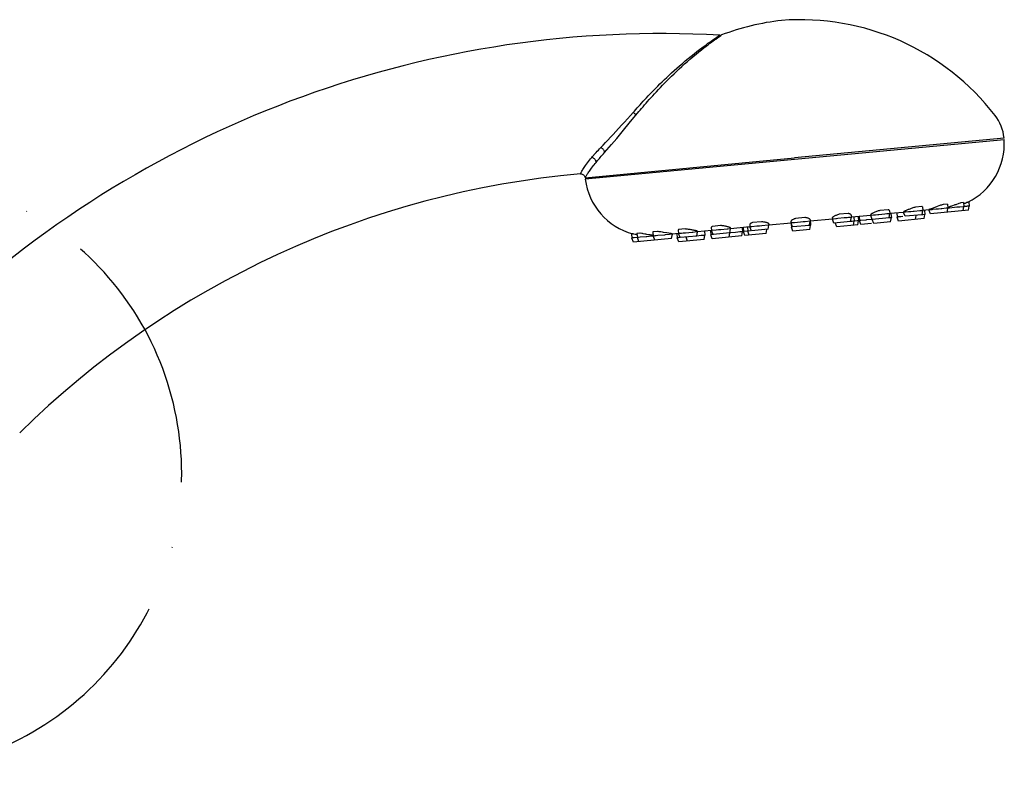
# Model space of a CAD drawing. Extents: x -559 to 8072, y -785 to 867.
# Tile 26 of 27: x 7891 to 8072, y -379 to -241. Entities that reach past the tile are written whole.
import ezdxf

# ---------------------------------------------------------------- set-up
doc = ezdxf.new("R2010")
doc.units = 0
doc.header["$LTSCALE"] = 2
doc.header["$MEASUREMENT"] = 0
doc.linetypes.add('ACAD_ISO10W100', pattern=[18, 12, -3, 0, -3])
doc.layers.add('02___PRT_ALL_AXES', color=7, linetype='CONTINUOUS')
doc.layers.add('OGGETTO', color=7, linetype='CONTINUOUS', lineweight=25)

msp = doc.modelspace()

# ---------------------------------------------------------------- linework, layer by layer
at = {"layer": '02___PRT_ALL_AXES', "color": 7, "linetype": 'Continuous'}
for p, q in [((8018.79, -244.84), (8019.16, -244.57)), ((8018.82, -244.61), (8018.98, -244.5)), ((8018.98, -244.5), (8019.32, -244.27)), ((8019.16, -244.57), (8019.45, -244.37)), ((8019.45, -244.37), (8019.73, -244.17)), ((8019.73, -244.17), (8019.86, -244.09)), ((8071.54, -262.95), (8033.21, -266.58)), ((8071.56, -263.25), (7994.92, -270.5)), ((7994.88, -270.21), (8033.21, -266.58)), ((7994.02, -269.5), (7994.06, -269.42)), ((7994.06, -269.42), (7994.09, -269.37)), ((7994.88, -270.22), (7994.89, -270.2)), ((7994.89, -270.2), (7994.93, -270.14)), ((8056.52, -275.47), (8055.32, -275.58)), ((8056.59, -275.56), (8056.66, -276.21)), ((8059.29, -275.48), (8058.55, -275.75)), ((8061.21, -275.02), (8060.37, -275.1)), ((8061.21, -275.03), (8061.21, -275.02)), ((8061.21, -275.03), (8061.28, -275.77)), ((8062.91, -275.62), (8062.46, -275.66)), ((8063.34, -275.58), (8062.91, -275.62)), ((8063.28, -274.92), (8063.15, -274.97)), ((8063.47, -275.57), (8063.34, -275.58)), ((8064.04, -275.51), (8063.47, -275.57)), ((8064.12, -274.75), (8063.63, -274.8)), ((8064.13, -275.5), (8064.04, -275.51)), ((8064.06, -276.26), (8064.19, -275.5)), ((8064.12, -274.75), (8064.19, -275.5)), ((8064.19, -275.5), (8064.13, -275.5)), ((8064.27, -274.95), (8064.16, -274.99)), ((8065.11, -274.66), (8064.89, -274.68)), ((8065.06, -276.17), (8065.18, -275.41)), ((8065.11, -274.66), (8065.18, -275.41)), ((8043, -276.75), (8041.37, -276.9)), ((8043.56, -277.03), (8043.6, -277.45)), ((8047.14, -277.11), (8043.6, -277.45)), ((8044.07, -277.4), (8044.14, -278.15)), ((8044.86, -277.33), (8044.93, -278.08)), ((8045.02, -277.31), (8045.1, -278.06)), ((8047.13, -276.98), (8047.14, -277.11)), ((8047.24, -277.1), (8047.14, -277.11)), ((8047.41, -277.84), (8047.14, -277.11)), ((8047.65, -277.07), (8047.24, -277.1)), ((8048.02, -277.03), (8047.65, -277.07)), ((8048.45, -276.99), (8048.02, -277.03)), ((8048.6, -276.98), (8048.45, -276.99)), ((8049.75, -276.87), (8048.6, -276.98)), ((8050.31, -276.06), (8048.84, -276.2)), ((8050.1, -276.83), (8049.75, -276.87)), ((8050.38, -276.81), (8050.1, -276.83)), ((8050.5, -277.55), (8050.62, -276.78)), ((8050.57, -276.25), (8050.62, -276.78)), ((8053.17, -276.54), (8050.62, -276.78)), ((8050.85, -276.76), (8050.92, -277.51)), ((8051.9, -276.66), (8051.97, -277.41)), ((8052.24, -278.13), (8051.97, -277.41)), ((8052.64, -277.35), (8052.16, -277.39)), ((8053.04, -277.31), (8052.64, -277.35)), ((8053.16, -276.46), (8053.17, -276.54)), ((8053.18, -276.54), (8053.17, -276.54)), ((8053.44, -277.27), (8053.17, -276.54)), ((8053.23, -276.54), (8053.18, -276.54)), ((8053.49, -276.51), (8053.23, -276.54)), ((8056.53, -276.97), (8053.44, -277.27)), ((8054.05, -276.46), (8053.49, -276.51)), ((8054.47, -276.42), (8054.05, -276.46)), ((8054.93, -276.38), (8054.47, -276.42)), ((8055.09, -276.36), (8054.93, -276.38)), ((8056.15, -276.26), (8055.09, -276.36)), ((8055.32, -277.84), (8055.44, -277.11)), ((8056.41, -276.24), (8056.15, -276.26)), ((8056.48, -276.23), (8056.41, -276.24)), ((8056.53, -276.97), (8056.66, -276.21)), ((8057.8, -276.1), (8056.66, -276.21)), ((8056.91, -277.69), (8057.04, -276.93)), ((8056.97, -276.18), (8057.04, -276.93)), ((8058.07, -276.83), (8057.8, -276.1)), ((8058.31, -276.06), (8057.9, -276.1)), ((8058.55, -275.75), (8058.05, -275.94)), ((8065.06, -276.17), (8058.07, -276.83)), ((8058.42, -276.05), (8058.31, -276.06)), ((8059.1, -275.98), (8058.42, -276.05)), ((8059.55, -275.94), (8059.1, -275.98)), ((8060.01, -275.9), (8059.55, -275.94)), ((8060.16, -275.88), (8060.01, -275.9)), ((8060.97, -275.8), (8060.16, -275.88)), ((8061.22, -275.78), (8060.97, -275.8)), ((8061.15, -276.54), (8061.27, -275.83)), ((8019.66, -278.96), (8018.2, -279.1)), ((8025.04, -279.2), (8021.5, -279.54)), ((8025, -278.79), (8025.04, -279.21)), ((8025.15, -279.2), (8025.04, -279.21)), ((8025.31, -279.93), (8025.04, -279.21)), ((8025.21, -279.19), (8025.15, -279.2)), ((8025.37, -279.18), (8025.21, -279.19)), ((8026.33, -279.08), (8025.37, -279.18)), ((8027.14, -278.25), (8025.5, -278.41)), ((8026.77, -279.04), (8026.33, -279.08)), ((8027.22, -279), (8026.77, -279.04)), ((8028.36, -278.89), (8027.22, -279)), ((8028.4, -279.64), (8028.53, -278.88)), ((8028.51, -278.67), (8028.5, -278.65)), ((8028.53, -278.88), (8028.5, -278.88)), ((8028.51, -278.67), (8028.53, -278.88)), ((8032.58, -278.49), (8028.53, -278.87)), ((8032.55, -278.19), (8032.65, -279.24)), ((8032.61, -278.49), (8032.58, -278.49)), ((8032.85, -279.22), (8032.58, -278.49)), ((8035.94, -278.92), (8032.85, -279.22)), ((8033, -278.45), (8032.9, -278.46)), ((8033.22, -278.43), (8033, -278.45)), ((8034.32, -278.33), (8033.22, -278.43)), ((8035.1, -277.5), (8033.41, -277.66)), ((8034.76, -278.29), (8034.32, -278.33)), ((8035.17, -278.25), (8034.76, -278.29)), ((8036.06, -278.16), (8035.17, -278.25)), ((8035.81, -278.94), (8035.72, -278.95)), ((8035.94, -278.92), (8036.06, -278.16)), ((8036.01, -279.67), (8036.13, -278.96)), ((8036.04, -277.86), (8036.14, -278.91)), ((8040.12, -277.78), (8036.06, -278.16)), ((8040.1, -277.57), (8040.12, -277.78)), ((8040.14, -277.78), (8040.12, -277.78)), ((8040.39, -278.5), (8040.12, -277.78)), ((8040.35, -277.76), (8040.14, -277.78)), ((8040.75, -277.72), (8040.35, -277.76)), ((8043.47, -278.21), (8040.39, -278.5)), ((8040.92, -279.21), (8040.65, -278.48)), ((8040.87, -277.71), (8040.75, -277.72)), ((8041.14, -277.68), (8040.87, -277.71)), ((8044.81, -278.84), (8040.92, -279.21)), ((8042.31, -277.57), (8041.14, -277.68)), ((8042.58, -277.55), (8042.31, -277.57)), ((8042.84, -277.52), (8042.58, -277.55)), ((8043.08, -277.5), (8042.84, -277.52)), ((8043.36, -277.47), (8043.08, -277.5)), ((8043.47, -278.21), (8043.6, -277.45)), ((8044, -278.16), (8043.76, -278.19)), ((8044.13, -278.15), (8044, -278.16)), ((8044.01, -278.91), (8044.14, -278.15)), ((8044.14, -278.15), (8044.13, -278.15)), ((8044.69, -278.1), (8044.14, -278.15)), ((8044.76, -278.09), (8044.69, -278.1)), ((8044.81, -278.84), (8044.93, -278.08)), ((8045.36, -278.79), (8045.1, -278.06)), ((8045.32, -278.04), (8045.25, -278.05)), ((8046.24, -277.95), (8045.32, -278.04)), ((8047.31, -278.6), (8045.36, -278.79)), ((8047.43, -277.84), (8047.29, -277.85)), ((8050.5, -277.55), (8047.41, -277.84)), ((8047.7, -278.56), (8047.43, -277.84)), ((8050.79, -278.27), (8047.7, -278.56)), ((8050.68, -277.53), (8050.5, -277.55)), ((8050.75, -277.53), (8050.68, -277.53)), ((8050.79, -278.27), (8050.92, -277.51)), ((8056.91, -277.69), (8052.24, -278.13)), ((8003.61, -280.48), (8003.39, -280.5)), ((8003.39, -280.5), (8003.46, -281.25)), ((8004.21, -280.62), (8004.07, -280.59)), ((8004.37, -280.65), (8004.21, -280.62)), ((8004.41, -280.66), (8004.37, -280.65)), ((8004.87, -280.36), (8004.38, -280.41)), ((8004.38, -280.41), (8004.45, -281.16)), ((8004.99, -280.38), (8004.87, -280.36)), ((8006.04, -281.01), (8004.95, -281.11)), ((8007.2, -280.72), (8007.07, -280.7)), ((8007.36, -280.88), (8007.07, -280.91)), ((8007.32, -280.73), (8007.2, -280.72)), ((8008.14, -280.05), (8007.29, -280.13)), ((8007.29, -280.13), (8007.29, -280.14)), ((8007.29, -280.14), (8007.36, -280.88)), ((8007.63, -281.6), (8007.38, -280.94)), ((8007.47, -280.87), (8007.39, -280.88)), ((8008.21, -280.8), (8007.86, -280.83)), ((8009.4, -280.69), (8008.21, -280.8)), ((8009.55, -280.67), (8009.4, -280.69)), ((8010.34, -280.6), (8009.55, -280.67)), ((8010.53, -280.43), (8010.22, -280.38)), ((8010.84, -280.55), (8010.34, -280.6)), ((8010.72, -281.31), (8010.85, -280.55)), ((8010.85, -280.55), (8010.84, -280.55)), ((8011.99, -280.44), (8010.85, -280.55)), ((8011.67, -280.47), (8011.74, -281.22)), ((8011.93, -279.79), (8011.99, -280.44)), ((8013.18, -279.57), (8011.99, -279.69)), ((8012.5, -280.39), (8011.99, -280.44)), ((8011.99, -280.44), (8011.99, -280.44)), ((8012.26, -281.17), (8011.99, -280.44)), ((8015.35, -280.87), (8012.26, -281.17)), ((8012.85, -280.36), (8012.5, -280.39)), ((8013.26, -280.32), (8012.85, -280.36)), ((8014.46, -280.21), (8013.26, -280.32)), ((8014.6, -280.2), (8014.46, -280.21)), ((8015.35, -280.87), (8015.47, -280.11)), ((8015.47, -280.11), (8015.42, -280.12)), ((8018.02, -279.87), (8015.47, -280.11)), ((8015.47, -280.03), (8015.47, -280.11)), ((8016.47, -280.77), (8016.14, -280.8)), ((8016.69, -281.5), (8016.82, -280.74)), ((8016.75, -279.99), (8016.82, -280.74)), ((8017.8, -279.89), (8017.87, -280.64)), ((8018.11, -280.62), (8017.87, -280.64)), ((8018.14, -281.36), (8017.87, -280.64)), ((8017.97, -279.34), (8018.02, -279.87)), ((8018.13, -279.86), (8018.02, -279.87)), ((8018.29, -280.6), (8018.02, -279.87)), ((8018.38, -280.59), (8018.11, -280.62)), ((8018.89, -279.79), (8018.13, -279.86)), ((8023.56, -280.85), (8018.14, -281.36)), ((8021.38, -280.3), (8018.29, -280.6)), ((8019.3, -279.75), (8018.89, -279.79)), ((8019.74, -279.71), (8019.3, -279.75)), ((8020.88, -279.6), (8019.74, -279.71)), ((8020.99, -279.59), (8020.88, -279.6)), ((8021.4, -279.55), (8020.99, -279.59)), ((8021.22, -281.07), (8021.35, -280.31)), ((8021.38, -280.3), (8021.5, -279.54)), ((8021.5, -279.54), (8021.4, -279.55)), ((8021.49, -279.41), (8021.5, -279.54)), ((8022.83, -280.17), (8022.41, -280.21)), ((8023.19, -280.13), (8022.83, -280.17)), ((8023.56, -280.85), (8023.69, -280.09)), ((8023.62, -279.34), (8023.69, -280.09)), ((8023.78, -279.32), (8023.85, -280.07)), ((8025.12, -279.95), (8023.85, -280.07)), ((8023.85, -280.07), (8023.85, -280.07)), ((8024.12, -280.8), (8023.85, -280.07)), ((8028.01, -280.43), (8024.12, -280.8)), ((8024.58, -279.25), (8024.65, -280)), ((8024.92, -280.72), (8024.65, -280)), ((8028.4, -279.64), (8025.31, -279.93)), ((8028.01, -280.43), (8028.13, -279.67)), ((8032.66, -279.24), (8032.65, -279.24)), ((8032.92, -279.96), (8032.67, -279.28)), ((8036.01, -279.67), (8032.92, -279.96)), ((8003.73, -281.97), (8003.46, -281.25)), ((8003.68, -281.23), (8003.61, -281.23)), ((8010.72, -281.31), (8003.73, -281.97)), ((8004.72, -281.88), (8004.45, -281.16)), ((8004.95, -281.11), (8004.68, -281.14)), ((8012.01, -281.94), (8011.74, -281.22)), ((8011.97, -281.2), (8011.9, -281.2)), ((8012.24, -281.17), (8011.97, -281.2)), ((8016.69, -281.5), (8012.01, -281.94)), ((8013.61, -281.79), (8013.35, -281.1))]:
    msp.add_line(p, q, dxfattribs=at)
for points in [[(8003.7, -258.27), (8003.93, -258), (8004.17, -257.72), (8004.42, -257.44), (8004.68, -257.15), (8004.95, -256.85), (8005.22, -256.55), (8005.51, -256.23), (8005.8, -255.91), (8006.11, -255.58), (8006.42, -255.25), (8006.75, -254.9), (8007.09, -254.55), (8007.44, -254.19), (8007.8, -253.82), (8008.18, -253.44), (8008.57, -253.05), (8008.97, -252.66), (8009.39, -252.26), (8009.81, -251.85), (8010.26, -251.44), (8010.71, -251.02), (8011.18, -250.59), (8011.66, -250.16), (8012.16, -249.72), (8012.68, -249.28), (8013.21, -248.83), (8013.75, -248.38), (8014.28, -247.95), (8014.82, -247.52), (8015.33, -247.13), (8015.79, -246.77), (8016.24, -246.44), (8016.64, -246.14), (8017.02, -245.87), (8017.36, -245.62), (8017.68, -245.4), (8017.96, -245.2), (8018.22, -245.02), (8018.45, -244.86), (8018.82, -244.61)], [(8004.49, -258.4), (8004.72, -258.12), (8004.97, -257.82), (8005.22, -257.53), (8005.48, -257.22), (8005.75, -256.9), (8006.03, -256.58), (8006.32, -256.25), (8006.62, -255.91), (8006.93, -255.57), (8007.26, -255.21), (8007.59, -254.84), (8007.93, -254.47), (8008.29, -254.09), (8008.66, -253.7), (8009.04, -253.3), (8009.44, -252.9), (8009.85, -252.48), (8010.27, -252.06), (8010.71, -251.63), (8011.15, -251.2), (8011.62, -250.76), (8012.09, -250.31), (8012.58, -249.86), (8013.09, -249.4), (8013.62, -248.94), (8014.15, -248.48), (8014.67, -248.03), (8015.2, -247.59), (8015.7, -247.18), (8016.17, -246.81), (8016.6, -246.47), (8017.01, -246.16), (8017.38, -245.88), (8017.72, -245.62), (8018.03, -245.39), (8018.31, -245.18), (8018.56, -245), (8018.79, -244.84)], [(8019.32, -244.27), (8019.5, -244.16), (8019.53, -244.14)], [(7998.45, -265.58), (7998.86, -265.12), (7999.28, -264.63), (7999.72, -264.12), (8000.18, -263.58), (8000.66, -263.01), (8001.15, -262.42), (8001.66, -261.82), (8002.18, -261.19), (8002.7, -260.56), (8003.22, -259.94), (8004.49, -258.4)], [(8002.11, -260.02), (8003.17, -258.85), (8003.7, -258.27)], [(8004.26, -258.68), (8004.22, -258.66), (8004.17, -258.63), (8004.12, -258.59), (8004.06, -258.55), (8004, -258.5), (8003.93, -258.45), (8003.85, -258.39), (8003.78, -258.33), (8003.7, -258.27)], [(8000.52, -261.74), (8001.57, -260.6), (8002.11, -260.02)], [(7997.75, -264.68), (7998.17, -264.25), (7998.6, -263.79), (7999.06, -263.31), (7999.53, -262.81), (8000.02, -262.28), (8000.52, -261.74)], [(7996.74, -265.78), (7996.92, -265.58), (7997.11, -265.36), (7997.32, -265.14), (7997.53, -264.91), (7997.75, -264.68)], [(7998.45, -265.58), (7998.45, -265.51), (7998.44, -265.43), (7998.41, -265.35), (7998.37, -265.26), (7998.32, -265.17), (7998.26, -265.09), (7998.19, -265), (7998.11, -264.93), (7998.03, -264.85), (7997.94, -264.79), (7997.85, -264.73), (7997.75, -264.68)], [(7994.09, -269.37), (7994.18, -269.21), (7994.24, -269.1), (7994.31, -268.99), (7994.39, -268.85), (7994.48, -268.71), (7994.58, -268.54), (7994.7, -268.36), (7994.83, -268.17), (7994.97, -267.96), (7995.13, -267.74), (7995.3, -267.5), (7995.48, -267.26), (7995.67, -267.02), (7995.88, -266.76), (7996.09, -266.51)], [(7996.09, -266.51), (7996.24, -266.34), (7996.74, -265.78)], [(7996.89, -267.41), (7996.89, -267.31), (7996.87, -267.2), (7996.84, -267.1), (7996.8, -267), (7996.74, -266.91), (7996.67, -266.82), (7996.59, -266.74), (7996.5, -266.67), (7996.41, -266.61), (7996.3, -266.56), (7996.2, -266.53), (7996.09, -266.51)], [(7997.5, -266.68), (7997.67, -266.48), (7997.85, -266.26), (7998.04, -266.04), (7998.24, -265.82), (7998.45, -265.58)], [(7994.93, -270.14), (7994.99, -270.03), (7995.03, -269.96), (7995.08, -269.88), (7995.14, -269.78), (7995.21, -269.68), (7995.28, -269.56), (7995.36, -269.43), (7995.45, -269.29), (7995.55, -269.14), (7995.66, -268.98), (7995.79, -268.81), (7995.92, -268.63), (7996.06, -268.44), (7996.21, -268.24), (7996.37, -268.04), (7996.53, -267.83), (7996.71, -267.62), (7996.89, -267.41)], [(7996.89, -267.41), (7997.03, -267.24), (7997.18, -267.06), (7997.5, -266.68)], [(7994.02, -269.5), (7994.14, -269.5), (7994.25, -269.51), (7994.36, -269.54), (7994.47, -269.59), (7994.57, -269.65), (7994.65, -269.73), (7994.73, -269.82), (7994.79, -269.92), (7994.84, -270.02), (7994.87, -270.13), (7994.88, -270.22)], [(8055.32, -275.58), (8055.17, -275.63), (8055.03, -275.67), (8054.87, -275.72), (8054.72, -275.77), (8054.57, -275.83), (8054.42, -275.88), (8054.28, -275.94), (8054.13, -275.99), (8054, -276.05), (8053.87, -276.1), (8053.75, -276.15), (8053.64, -276.2), (8053.54, -276.24), (8053.45, -276.28), (8053.37, -276.32), (8053.31, -276.35), (8053.26, -276.38), (8053.21, -276.41), (8053.18, -276.43), (8053.17, -276.45), (8053.16, -276.46)], [(8056.59, -275.56), (8056.59, -275.56), (8056.58, -275.52), (8056.56, -275.49), (8056.52, -275.47)], [(8060.37, -275.1), (8060.23, -275.15), (8060.08, -275.2), (8059.93, -275.25), (8059.77, -275.3), (8059.61, -275.36), (8059.29, -275.48)], [(8061.42, -275.58), (8061.3, -275.62), (8061.27, -275.63)], [(8062.41, -275.25), (8062.1, -275.36), (8061.95, -275.41), (8061.81, -275.46), (8061.67, -275.5), (8061.54, -275.55), (8061.42, -275.58)], [(8063.15, -274.97), (8062.86, -275.08), (8062.71, -275.14), (8062.56, -275.19), (8062.41, -275.25)], [(8063.63, -274.8), (8063.52, -274.84), (8063.28, -274.92)], [(8064.69, -275.45), (8064.32, -275.49), (8064.19, -275.5)], [(8064.73, -274.75), (8064.52, -274.84), (8064.4, -274.9), (8064.27, -274.95)], [(8065.13, -275.41), (8064.79, -275.44), (8064.69, -275.45)], [(8064.89, -274.68), (8064.82, -274.71), (8064.73, -274.75)], [(8065.18, -275.41), (8065.18, -275.41), (8065.16, -275.41), (8065.13, -275.41)], [(8041.37, -276.9), (8041.22, -276.95), (8041.08, -276.99), (8040.95, -277.04), (8040.82, -277.09), (8040.7, -277.14), (8040.58, -277.19), (8040.48, -277.24), (8040.39, -277.29), (8040.31, -277.34), (8040.24, -277.39), (8040.19, -277.43), (8040.14, -277.48), (8040.12, -277.51), (8040.1, -277.55), (8040.1, -277.57)], [(8043.56, -277.03), (8043.55, -277), (8043.53, -276.95), (8043.49, -276.92), (8043.44, -276.88), (8043.37, -276.85), (8043.3, -276.82), (8043.21, -276.79), (8043.11, -276.77), (8043, -276.75)], [(8048.84, -276.2), (8048.68, -276.24), (8048.52, -276.29), (8048.37, -276.34), (8048.21, -276.4), (8048.06, -276.46), (8047.92, -276.51), (8047.78, -276.57), (8047.66, -276.63), (8047.54, -276.68), (8047.44, -276.73), (8047.36, -276.78), (8047.29, -276.82), (8047.23, -276.86), (8047.19, -276.9), (8047.15, -276.93), (8047.14, -276.95), (8047.13, -276.97), (8047.13, -276.98)], [(8050.57, -276.25), (8050.57, -276.22), (8050.55, -276.18), (8050.52, -276.15), (8050.48, -276.12), (8050.43, -276.1), (8050.37, -276.08), (8050.31, -276.06)], [(8050.56, -276.79), (8050.45, -276.8), (8050.38, -276.81)], [(8050.62, -276.78), (8050.62, -276.78), (8050.6, -276.79), (8050.56, -276.79)], [(8051.98, -277.41), (8051.97, -277.41), (8051.97, -277.41)], [(8052.16, -277.39), (8052.09, -277.4), (8052.04, -277.4), (8051.98, -277.41)], [(8056.66, -276.21), (8056.66, -276.21), (8056.65, -276.21), (8056.63, -276.22), (8056.59, -276.22), (8056.48, -276.23)], [(8056.99, -276.93), (8056.65, -276.97), (8056.55, -276.98)], [(8057.04, -276.93), (8057.04, -276.93), (8057.02, -276.93), (8056.99, -276.93)], [(8058.05, -275.94), (8057.98, -275.96), (8057.92, -275.99), (8057.87, -276.01), (8057.84, -276.02), (8057.81, -276.04), (8057.8, -276.05), (8057.79, -276.05)], [(8057.9, -276.1), (8057.85, -276.1), (8057.82, -276.1), (8057.8, -276.1), (8057.8, -276.1)], [(8061.28, -275.77), (8061.28, -275.77), (8061.27, -275.78), (8061.25, -275.78), (8061.22, -275.78)], [(8062.46, -275.66), (8061.58, -275.75), (8061.45, -275.76), (8061.28, -275.77)], [(8018.2, -279.1), (8018.13, -279.13), (8018.07, -279.17), (8018.03, -279.21), (8017.99, -279.25), (8017.97, -279.29), (8017.97, -279.33), (8017.97, -279.34)], [(8021.39, -279.32), (8021.33, -279.29), (8021.25, -279.26), (8021.17, -279.24), (8021.07, -279.21), (8020.96, -279.18), (8020.84, -279.15), (8020.71, -279.12), (8020.57, -279.09), (8020.43, -279.06), (8020.28, -279.03), (8020.13, -279.01), (8019.97, -278.99), (8019.82, -278.97), (8019.66, -278.96)], [(8025.5, -278.41), (8025.4, -278.44), (8025.31, -278.49), (8025.23, -278.53), (8025.16, -278.57), (8025.1, -278.62), (8025.06, -278.66), (8025.02, -278.71), (8025.01, -278.75), (8025, -278.79)], [(8028.5, -278.65), (8028.48, -278.61), (8028.45, -278.58), (8028.4, -278.55), (8028.34, -278.52), (8028.26, -278.48), (8028.17, -278.45), (8028.07, -278.42), (8027.96, -278.39), (8027.84, -278.36), (8027.71, -278.33), (8027.58, -278.31), (8027.43, -278.28), (8027.29, -278.27), (8027.14, -278.25)], [(8028.5, -278.88), (8028.47, -278.88), (8028.36, -278.89)], [(8033.41, -277.66), (8033.28, -277.7), (8033.16, -277.74), (8033.05, -277.78), (8032.95, -277.83), (8032.86, -277.88), (8032.78, -277.92), (8032.71, -277.97), (8032.65, -278.02), (8032.61, -278.06), (8032.57, -278.11), (8032.56, -278.15), (8032.55, -278.18), (8032.55, -278.19)], [(8032.9, -278.46), (8032.69, -278.48), (8032.64, -278.49), (8032.61, -278.49)], [(8036.04, -277.86), (8036.03, -277.84), (8036.02, -277.81), (8035.99, -277.78), (8035.96, -277.74), (8035.91, -277.71), (8035.85, -277.68), (8035.79, -277.65), (8035.71, -277.62), (8035.63, -277.6), (8035.54, -277.57), (8035.44, -277.55), (8035.33, -277.53), (8035.22, -277.51), (8035.1, -277.5)], [(8036.14, -278.91), (8036.03, -278.92), (8035.81, -278.94)], [(8043.76, -278.19), (8043.44, -278.22), (8043.32, -278.23)], [(8043.6, -277.45), (8043.59, -277.45), (8043.36, -277.47)], [(8044.93, -278.08), (8044.93, -278.08), (8044.93, -278.08), (8044.9, -278.08), (8044.87, -278.08), (8044.76, -278.09)], [(8045.25, -278.05), (8045.15, -278.06), (8045.12, -278.06), (8045.1, -278.06), (8045.1, -278.06)], [(8047.29, -277.85), (8046.38, -277.94), (8046.24, -277.95)], [(8050.92, -277.51), (8050.92, -277.51), (8050.91, -277.51), (8050.89, -277.51), (8050.85, -277.51), (8050.75, -277.53)], [(8004.07, -280.59), (8003.81, -280.53), (8003.7, -280.5), (8003.61, -280.48)], [(8005.84, -280.52), (8005.53, -280.47), (8005.38, -280.44), (8005.24, -280.42), (8004.99, -280.38)], [(8006.48, -280.63), (8006.16, -280.58), (8006, -280.55), (8005.84, -280.52)], [(8007.07, -280.91), (8006.19, -280.99), (8006.04, -281.01)], [(8007.07, -280.7), (8006.93, -280.69), (8006.79, -280.67), (8006.64, -280.65), (8006.48, -280.63)], [(8007.39, -280.88), (8007.37, -280.88), (8007.36, -280.88), (8007.36, -280.88)], [(8007.86, -280.83), (8007.67, -280.85), (8007.47, -280.87)], [(8008.72, -280.13), (8008.57, -280.1), (8008.42, -280.08), (8008.27, -280.07), (8008.14, -280.05)], [(8009.2, -280.2), (8009.04, -280.18), (8008.72, -280.13)], [(8010.22, -280.38), (8009.83, -280.31), (8009.2, -280.2)], [(8010.84, -280.5), (8010.83, -280.49), (8010.82, -280.48), (8010.78, -280.47), (8010.74, -280.46), (8010.68, -280.45), (8010.61, -280.44), (8010.53, -280.43)], [(8011.99, -279.69), (8011.95, -279.72), (8011.93, -279.75), (8011.93, -279.79), (8011.93, -279.79)], [(8015.15, -279.91), (8015.06, -279.89), (8014.95, -279.86), (8014.83, -279.84), (8014.71, -279.81), (8014.57, -279.78), (8014.43, -279.75), (8014.28, -279.72), (8014.12, -279.7), (8013.97, -279.67), (8013.81, -279.65), (8013.65, -279.62), (8013.49, -279.6), (8013.33, -279.59), (8013.18, -279.57)], [(8015.42, -280.12), (8015.31, -280.13), (8015.24, -280.13), (8014.6, -280.2)], [(8015.47, -280.03), (8015.46, -280.02), (8015.44, -280), (8015.41, -279.99), (8015.36, -279.97), (8015.31, -279.95), (8015.23, -279.93), (8015.15, -279.91)], [(8016.14, -280.8), (8015.3, -280.88), (8015.15, -280.9)], [(8016.81, -280.74), (8016.75, -280.75), (8016.47, -280.77)], [(8016.82, -280.74), (8016.82, -280.74), (8016.81, -280.74)], [(8022.41, -280.21), (8021.49, -280.3), (8021.35, -280.31)], [(8021.49, -279.41), (8021.49, -279.39), (8021.47, -279.37), (8021.43, -279.34), (8021.39, -279.32)], [(8023.64, -280.09), (8023.3, -280.12), (8023.19, -280.13)], [(8023.69, -280.09), (8023.69, -280.09), (8023.67, -280.09), (8023.64, -280.09)], [(8003.61, -281.23), (8003.52, -281.25), (8003.49, -281.25), (8003.47, -281.25), (8003.46, -281.25)], [(8004.45, -281.16), (8003.86, -281.21), (8003.68, -281.23)], [(8004.68, -281.14), (8004.56, -281.15), (8004.45, -281.16)], [(8011.77, -281.22), (8011.75, -281.22), (8011.74, -281.22)], [(8011.9, -281.2), (8011.8, -281.21), (8011.77, -281.22)]]:
    msp.add_lwpolyline(points, dxfattribs=at)
for centre, radius, start, end in [((8034.27, -286.3), 45, 37.6374, 94.3912), ((8035.87, -286.15), 45, 96.4269, 110.8403), ((8008.82, -436.34), 192.5, 86.8111, 133.0805), ((8019.57, -243.34), 0.8, 266.8111, 290.8384), ((8063.57, -263.7), 8, 5.4091, 37.6374), ((8059.71, -263.99), 11.88, 295.961, 3.6109), ((8008.82, -436.34), 167.5, 95.0703, 134.4915), ((8006.7, -269.01), 11.88, 187.2073, 254.8571)]:
    msp.add_arc(centre, radius, start, end, dxfattribs=at)
at = {"layer": 'OGGETTO', "linetype": 'ACAD_ISO10W100', "ltscale": 2}
msp.add_arc((7866.34, -324.27), 54.72, 207.327, 104.9457, dxfattribs=at)

doc.saveas('drawing.dxf')
